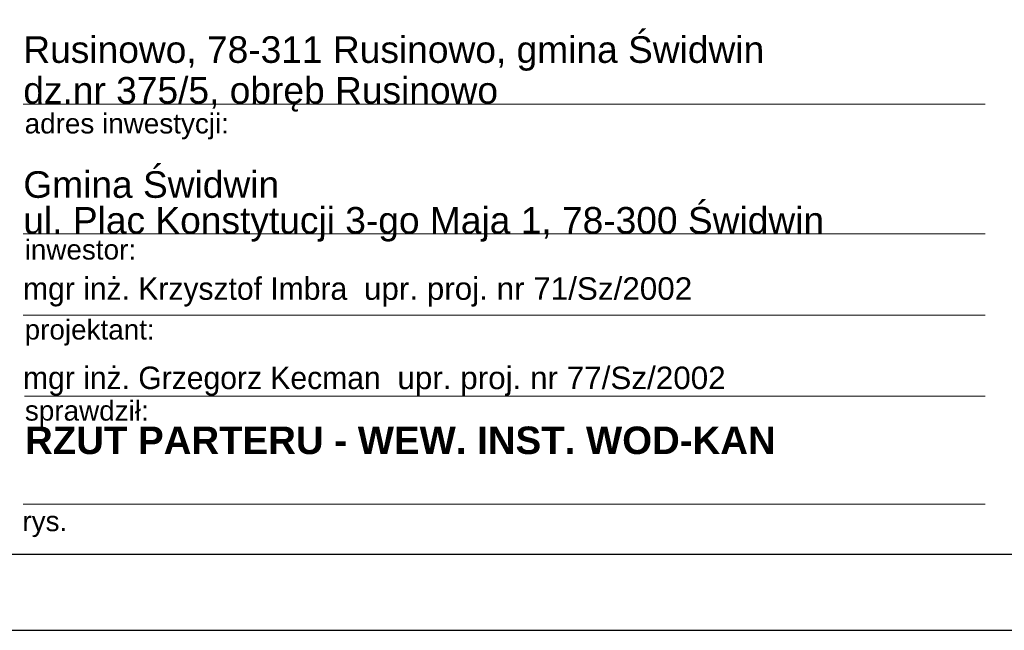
# Model space of a CAD drawing. Extents: x -220312 to -8310, y -91840 to 81907.
# Tile 34 of 128: x -171943 to -164063, y -18591 to -13705. Entities that reach past the tile are written whole.
import ezdxf

# ---------------------------------------------------------------- set-up
doc = ezdxf.new("R2010")
doc.units = 0
doc.header["$MEASUREMENT"] = 0
doc.set_wipeout_variables(frame=1)
doc.layers.add('#kan_san-op', color=34, linetype='Continuous')
for name, color, linetype, lineweight in [('#ks', 34, 'Continuous', 30), ('Arch schody_Nr_Pióra__21', 7, 'Continuous', 9), ('ARCH TABELA_Nr_Pióra__1', 7, 'Continuous', 25), ('ARCH TABELA_Nr_Pióra__21', 7, 'Continuous', 9), ('ARCH TABELA_Nr_Pióra__7', 7, 'Continuous', 13), ('INWENT RZĘDNE_Nr_Pióra__21', 7, 'Continuous', 9), ('PODKŁAD', 252, 'Continuous', 35), ('RAMKA', 255, 'Continuous', 35)]:
    doc.layers.add(name, color=color, linetype=linetype, lineweight=lineweight)
doc.styles.add('GENERATED_STYLE_11', font='arialbd.ttf')
doc.styles.add('GENERATED_STYLE_2', font='txt')
doc.styles.add('GENERATED_STYLE_7', font='txt')
doc.styles.add('GENERATED_STYLE_9', font='arial.ttf')

# ---------------------------------------------------------------- blocks, each defined once
blk = doc.blocks.new('parter')
at = {"layer": 'INWENT RZĘDNE_Nr_Pióra__21', "linetype": 'Continuous'}
for points in [[(-168562.9, -18006), (-168462.9, -18006), (-168470.5, -17967.7), (-168492.2, -17935.3), (-168524.6, -17913.6), (-168562.9, -17906)], [(-168562.9, -18006), (-168662.9, -18006), (-168655.3, -18044.3), (-168633.6, -18076.7), (-168601.2, -18098.4), (-168562.9, -18106)]]:
    blk.add_hatch(color=252, dxfattribs=at).paths.add_polyline_path(points, flags=0)
at = {"layer": 'Arch schody_Nr_Pióra__21', "color": 252, "linetype": 'Continuous'}
for p, q in [((-169412.4, -12915.2), (-169412.4, -17665.1)), ((-169352.4, -12915.2), (-169352.4, -17665.1)), ((-167347.4, -12915.2), (-167347.4, -14115.2)), ((-167287.4, -14175.2), (-167287.4, -12915.2)), ((-167347.4, -14115.2), (-167852.4, -14115.2)), ((-167852.4, -17665.1), (-167852.4, -14115.2)), ((-167287.4, -14175.2), (-167792.4, -14175.2)), ((-167792.4, -17665.1), (-167792.4, -14175.2)), ((-172592.4, -17665.1), (-169352.4, -17665.1)), ((-169352.4, -17665.1), (-169352.4, -17865.1)), ((-167852.4, -17665.1), (-163422.4, -17665.1)), ((-167852.4, -17665.1), (-167852.4, -17865.1)), ((-176772.4, -17865.1), (-169352.4, -17865.1)), ((-167852.4, -17865.1), (-163222.4, -17865.1))]:
    blk.add_line(p, q, dxfattribs=at)
at = {"layer": 'INWENT RZĘDNE_Nr_Pióra__21', "color": 252, "linetype": 'Continuous'}
for p, q in [((-168562.9, -18206), (-168562.9, -17806)), ((-168762.9, -18006), (-168362.9, -18006))]:
    blk.add_line(p, q, dxfattribs=at)
blk.add_circle((-168562.9, -18006), 100, dxfattribs=at)
at = {"layer": 'INWENT RZĘDNE_Nr_Pióra__21', "color": 252, "insert": (-169108.9, -18352.3), "char_height": 160, "attachment_point": 7, "style": 'GENERATED_STYLE_2'}
blk.add_mtext('{-0,53}', dxfattribs=at)
blk = doc.blocks.new('A$C382C6C0C')
at = {"layer": '#ks', "color": 7, "lineweight": -3}
for p, q in [((0, -2848), (3890.49, -2848)), ((-248.51, -2909), (3951.49, -2909))]:
    blk.add_line(p, q, dxfattribs=at)
blk = doc.blocks.new('A$C689C700D')
at = {"layer": '#ks', "color": 1, "lineweight": 35, "xscale": 10, "yscale": 10, "zscale": 10}
blk.add_blockref('A$C382C6C0C', (-37652.8, 28364), dxfattribs=at)

msp = doc.modelspace()

# ---------------------------------------------------------------- block references
at = {"layer": 'PODKŁAD'}
msp.add_blockref('parter', (0, 0), dxfattribs=at)

# ---------------------------------------------------------------- next in the draw order: wipeouts: each hides what was drawn before it
at = {"ltscale": 10}
msp.add_wipeout([(-176880.3, -12169.9), (-159380.3, -12169.9), (-159380.3, -17981.1), (-176880.3, -17981.1)], dxfattribs=at).dxf.layer = '#kan_san-op'

# ---------------------------------------------------------------- next in the draw order: linework, layer by layer
at = {"layer": 'ARCH TABELA_Nr_Pióra__21', "linetype": 'Continuous'}
for p, q in [((-171914.4, -14379.9), (-164214.6, -14379.9)), ((-171914.4, -15419.9), (-164214.6, -15419.9)), ((-171914.4, -16068.5), (-164214.6, -16068.5)), ((-171903.7, -16717.1), (-164214.6, -16717.1)), ((-171914.4, -17581.1), (-164214.6, -17581.1)), ((-159380.3, -17981.1), (-171986.6, -17981.1))]:
    msp.add_line(p, q, dxfattribs=at)

# ---------------------------------------------------------------- next in the draw order: texts
at = {"layer": 'ARCH TABELA_Nr_Pióra__1', "linetype": 'Continuous', "insert": (-171900.6, -16960.8), "char_height": 220, "attachment_point": 1, "style": 'GENERATED_STYLE_11'}
msp.add_mtext('RZUT PARTERU - WEW. INST. WOD-KAN', dxfattribs=at)
at = {"layer": 'ARCH TABELA_Nr_Pióra__21', "linetype": 'Continuous', "insert": (-171914.4, -15481.2), "char_height": 212.766, "attachment_point": 7, "line_spacing_factor": 0.807442, "style": 'GENERATED_STYLE_9'}
msp.add_mtext('{Gmina Świdwin\\Pul. Plac Konstytucji 3-go Maja 1, 78-300 Świdwin}', dxfattribs=at)
at = {"layer": 'ARCH TABELA_Nr_Pióra__7', "linetype": 'Continuous', "insert": (-171914.4, -14441.2), "char_height": 212.766, "attachment_point": 7, "line_spacing_factor": 0.918867, "style": 'GENERATED_STYLE_9'}
msp.add_mtext('{Rusinowo, 78-311 Rusinowo, gmina Świdwin \\Pdz.nr 375/5, obręb Rusinowo}', dxfattribs=at)
at = {"layer": 'ARCH TABELA_Nr_Pióra__7', "linetype": 'Continuous', "char_height": 159.58, "attachment_point": 1, "style": 'GENERATED_STYLE_9'}
for s, insert in [('{adres inwestycji:}', (-171903.7, -14456.1)), ('{inwestor:}', (-171903.7, -15465)), ('{projektant:}', (-171903.7, -16105)), ('{sprawdził:}', (-171901.6, -16753.6)), ('{rys.}', (-171921.6, -17638.3))]:
    msp.add_mtext(s, dxfattribs=dict(at, insert=insert))
at = {"layer": 'ARCH TABELA_Nr_Pióra__7', "color": 0, "linetype": 'Continuous', "char_height": 180, "attachment_point": 1, "style": 'GENERATED_STYLE_7'}
for s, insert, width in [('mgr inż. Krzysztof Imbra  \\fArial|b0|i0|c238;upr. proj. nr 71/Sz/2002', (-171916.6, -15766.6), 7590.747), ('mgr inż. Grzegorz Kecman  \\fArial|b0|i0|c238;upr. proj. nr 77/Sz/2002', (-171916.6, -16481), 7371.601)]:
    msp.add_mtext(s, dxfattribs=dict(at, insert=insert, width=width))

# ---------------------------------------------------------------- next in the draw order: wipeouts: each hides what was drawn before it
at = {"ltscale": 10}
msp.add_wipeout([(-200770.3, 11108.9), (-198285.2, 10498.9), (-198285.2, -17981.1), (-159380.3, -17981.1), (-158770.3, -18591.1), (-200770.3, -18591.1)], dxfattribs=at).dxf.layer = '#kan_san-op'

# ---------------------------------------------------------------- next in the draw order: block references
at = {"layer": 'RAMKA'}
msp.add_blockref('A$C689C700D', (-160632.3, -17865.1), dxfattribs=at)

doc.saveas('drawing.dxf')
